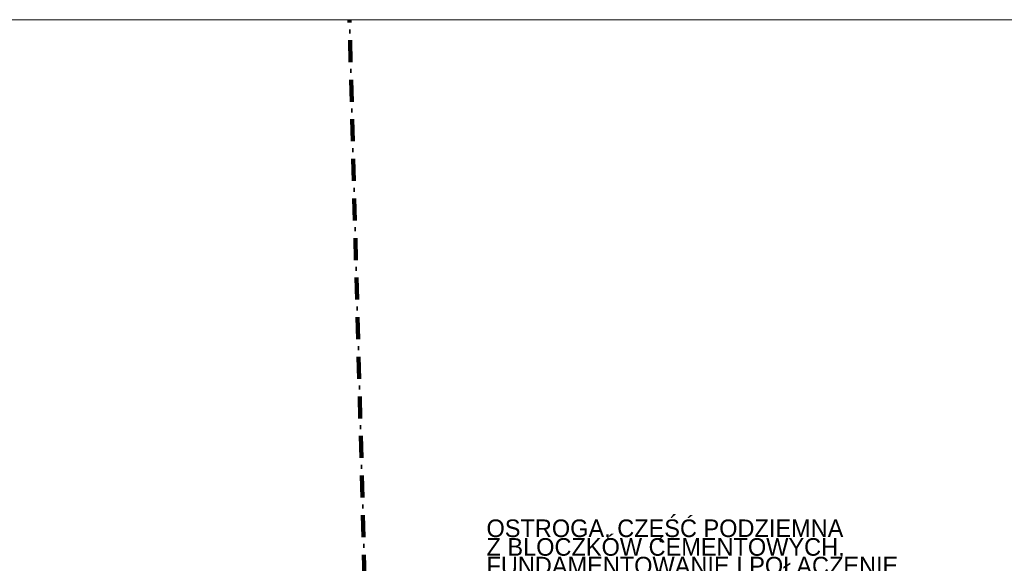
# Model space of a CAD drawing. Extents: x -264238 to -24649, y 31125 to 167795.
# Tile 10 of 256: x -255056 to -243863, y 78216 to 84395. Entities that reach past the tile are written whole.
import ezdxf

# ---------------------------------------------------------------- set-up
doc = ezdxf.new("R2010")
doc.units = 0
doc.header["$MEASUREMENT"] = 0
doc.linetypes.add('Kreski i kropki', pattern=[450, 250, -100, 0, -100])
for name, color, linetype, lineweight in [('A-Opisy_Nr_Pióra__21', 7, 'Continuous', 9), ('ARCH TABELA_Nr_Pióra__21', 7, 'Continuous', 9), ('INWENT KONST. DREWNIANA_Nr_Pióra__20', 1, 'Continuous', 100)]:
    doc.layers.add(name, color=color, linetype=linetype, lineweight=lineweight)
doc.styles.add('GENERATED_STYLE_4', font='txt')

msp = doc.modelspace()

# ---------------------------------------------------------------- linework, layer by layer
at = {"layer": 'ARCH TABELA_Nr_Pióra__21', "linetype": 'Continuous'}
msp.add_line((-264238.4, 84394.9), (-223488.4, 84394.9), dxfattribs=at)
at = {"layer": 'INWENT KONST. DREWNIANA_Nr_Pióra__20', "linetype": 'Kreski i kropki', "flags": 128}
msp.add_lwpolyline([(-250988.7, 72664.3), (-251307.5, 84394.9)], dxfattribs=at)

# ---------------------------------------------------------------- texts
at = {"layer": 'A-Opisy_Nr_Pióra__21', "linetype": 'Continuous', "insert": (-249749.6, 78188.8), "char_height": 200, "width": 4928.023, "attachment_point": 4, "line_spacing_factor": 0.636119, "style": 'GENERATED_STYLE_4'}
msp.add_mtext('{OSTROGA, CZĘŚĆ PODZIEMNA \\PZ BLOCZKÓW CEMENTOWYCH,\\PFUNDAMENTOWANIE I POŁĄCZENIE\\PZ ISTNIEJĄCĄ ŚCIAN PATRZ KONSTRUKCJA}', dxfattribs=at)

doc.saveas('drawing.dxf')
